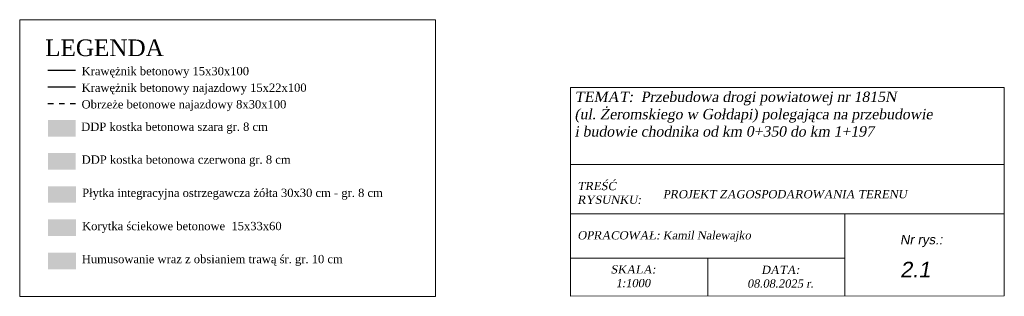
# Model space of a CAD drawing. Extents: x 7583285 to 7585126, y 6019995 to 6020809.
# Tile 53 of 54: x 7584948 to 7585126, y 6020276 to 6020326. Entities that reach past the tile are written whole.
import ezdxf

# ---------------------------------------------------------------- set-up
doc = ezdxf.new("R2010")
doc.units = 0
doc.header["$MEASUREMENT"] = 0
doc.linetypes.add('3', pattern=[1, 0.5, -0.5])
doc.layers.get('0').update_dxf_attribs({"linetype": 'CONTINUOUS', "lineweight": 5})
for name, color, linetype, lineweight in [('0 Krawężnik ', 1, 'CONTINUOUS', 30), ('0 Krawężnik najazdowy', 6, 'CONTINUOUS', 30), ('0 obrzeże', 51, '3', 30), ('ARKUSZ2', 7, 'CONTINUOUS', 30)]:
    doc.layers.add(name, color=color, linetype=linetype, lineweight=lineweight)
doc.styles.add('Style-Arial I 0.17453', font='arial.ttf', dxfattribs={"oblique": 10})

msp = doc.modelspace()

# ---------------------------------------------------------------- hatches: boundary and pattern name
at = {"lineweight": 30}
h = msp.add_hatch(color=256, dxfattribs=at)
h.dxf.hatch_style = 1
h.set_gradient(color1=(173, 173, 173), color2=(143, 143, 143), one_color=1, tint=0.47)
h.paths.add_polyline_path([(7584953.14, 6020305.33), (7584953.14, 6020308.33), (7584958.14, 6020308.33), (7584958.14, 6020305.33)])
h = msp.add_hatch(color=256, dxfattribs=at)
h.dxf.hatch_style = 1
h.set_gradient(color1=(204, 102, 102), color2=(155, 77, 77), one_color=1, tint=0.47)
h.paths.add_polyline_path([(7584953.15, 6020299.38), (7584953.15, 6020302.38), (7584958.15, 6020302.38), (7584958.15, 6020299.38)])
h = msp.add_hatch(color=256, dxfattribs=at)
h.dxf.hatch_style = 1
h.set_gradient(color1=(255, 255, 127), color2=(239, 239, 119), one_color=1, tint=0.47)
h.paths.add_polyline_path([(7584953.18, 6020293.39), (7584953.18, 6020296.39), (7584958.18, 6020296.39), (7584958.18, 6020293.39)])
h = msp.add_hatch(color=256, dxfattribs=at)
h.dxf.hatch_style = 1
h.set_gradient(color1=(255, 191, 127), color2=(239, 179, 119), one_color=1, tint=0.47)
h.paths.add_polyline_path([(7584953.18, 6020290.39), (7584953.18, 6020287.39), (7584958.18, 6020287.39), (7584958.18, 6020290.39)])
h = msp.add_hatch(color=256, dxfattribs=at)
h.dxf.hatch_style = 1
h.set_gradient(color1=(191, 255, 127), color2=(179, 239, 119), one_color=1, tint=0.47)
h.paths.add_polyline_path([(7584953.18, 6020284.39), (7584953.18, 6020281.39), (7584958.18, 6020281.39), (7584958.18, 6020284.39)])

# ---------------------------------------------------------------- linework, layer by layer
at = {"lineweight": 0, "transparency": 16777216}
for p, q in [((7585047.41, 6020314.23), (7585125.61, 6020314.23)), ((7585047.41, 6020314.23), (7585125.61, 6020314.23)), ((7585047.41, 6020314.23), (7585125.61, 6020314.23)), ((7585047.41, 6020314.23), (7585047.41, 6020276.51)), ((7585047.41, 6020314.23), (7585125.61, 6020314.23)), ((7585125.61, 6020314.23), (7585125.61, 6020276.6)), ((7585125.61, 6020314.23), (7585125.61, 6020276.6)), ((7585125.61, 6020314.23), (7585125.61, 6020276.6)), ((7585125.61, 6020314.23), (7585125.61, 6020276.6)), ((7585047.41, 6020309.67), (7585047.41, 6020276.6)), ((7585047.41, 6020300.3), (7585125.61, 6020300.3)), ((7585047.41, 6020291.38), (7585125.61, 6020291.38)), ((7585047.41, 6020291.38), (7585125.61, 6020291.38)), ((7585047.41, 6020291.38), (7585125.61, 6020291.38)), ((7585047.41, 6020291.38), (7585125.61, 6020291.38)), ((7585047.41, 6020291.38), (7585125.61, 6020291.38)), ((7585047.41, 6020291.38), (7585125.61, 6020291.38)), ((7585047.41, 6020291.38), (7585125.61, 6020291.38)), ((7585047.41, 6020291.38), (7585125.61, 6020291.38)), ((7585096.84, 6020291.38), (7585096.84, 6020283.39)), ((7585096.84, 6020291.38), (7585096.84, 6020283.39)), ((7585096.84, 6020291.38), (7585096.84, 6020283.39)), ((7585096.84, 6020291.38), (7585096.84, 6020283.39)), ((7585096.84, 6020291.38), (7585096.84, 6020283.39)), ((7585096.84, 6020291.38), (7585096.84, 6020283.39)), ((7585096.84, 6020291.38), (7585096.84, 6020283.39)), ((7585096.84, 6020291.38), (7585096.84, 6020283.39)), ((7585047.41, 6020283.39), (7585096.84, 6020283.39)), ((7585047.41, 6020283.39), (7585096.84, 6020283.39)), ((7585047.41, 6020283.39), (7585096.84, 6020283.39)), ((7585047.41, 6020283.39), (7585096.84, 6020283.39)), ((7585047.41, 6020283.39), (7585096.84, 6020283.39)), ((7585047.41, 6020283.39), (7585096.84, 6020283.39)), ((7585047.41, 6020283.39), (7585096.84, 6020283.39)), ((7585047.41, 6020283.39), (7585096.84, 6020283.39)), ((7585047.41, 6020283.39), (7585096.84, 6020283.39)), ((7585047.41, 6020283.39), (7585096.84, 6020283.39)), ((7585047.41, 6020283.39), (7585096.84, 6020283.39)), ((7585047.41, 6020283.39), (7585096.84, 6020283.39)), ((7585072.13, 6020283.39), (7585072.13, 6020276.6)), ((7585072.13, 6020283.39), (7585072.13, 6020276.6)), ((7585072.13, 6020283.39), (7585072.13, 6020276.6)), ((7585072.13, 6020283.39), (7585072.13, 6020276.6)), ((7585096.84, 6020283.39), (7585096.84, 6020276.6)), ((7585096.84, 6020283.39), (7585096.84, 6020276.6)), ((7585096.84, 6020283.39), (7585096.84, 6020276.6)), ((7585096.84, 6020283.39), (7585096.84, 6020276.6)), ((7585096.84, 6020283.39), (7585096.84, 6020276.6)), ((7585096.84, 6020283.39), (7585096.84, 6020276.6)), ((7585096.84, 6020283.39), (7585096.84, 6020276.6)), ((7585096.84, 6020283.39), (7585096.84, 6020276.6)), ((7585047.41, 6020276.51), (7585125.61, 6020276.6)), ((7585047.41, 6020276.51), (7585125.61, 6020276.6))]:
    msp.add_line(p, q, dxfattribs=at)
at = {"lineweight": 9}
msp.add_lwpolyline([(7584948.05, 6020326.48), (7585023.05, 6020326.48), (7585023.05, 6020276.48), (7584948.05, 6020276.48), (7584948.05, 6020326.48)], dxfattribs=at)
at = {"layer": '0 Krawężnik ', "lineweight": 30}
msp.add_line((7584953.14, 6020317.33), (7584958.14, 6020317.33), dxfattribs=at)
at = {"layer": '0 Krawężnik najazdowy', "lineweight": 30}
msp.add_line((7584953.14, 6020314.33), (7584958.14, 6020314.33), dxfattribs=at)
at = {"layer": '0 obrzeże', "lineweight": 30, "ltscale": 2}
msp.add_line((7584953.14, 6020311.33), (7584958.14, 6020311.33), dxfattribs=at)

# ---------------------------------------------------------------- texts
at = {"lineweight": 30, "attachment_point": 1}
for s, insert, char_height, width in [('\\fPalatino Linotype|b0|i0|c0|p0;LEGENDA', (7584952.64, 6020322.9), 3, 18.6226), ('\\fPalatino Linotype|b0|i0|c0|p0;Krawężnik betonowy 15x30x100', (7584959.21, 6020317.94), 1.5, 35.3001), ('\\fPalatino Linotype|b0|i0|c0|p0;Krawężnik betonowy najazdowy 15x22x100', (7584959.21, 6020314.94), 1.5, 42.7586), ('\\fPalatino Linotype|b0|i0|c0|p0;Obrzeże betonowe najazdowy 8x30x100', (7584959.21, 6020311.94), 1.5, 42.7586), ('\\fPalatino Linotype|b0|i0|c0|p0;DDP kostka betonowa szara gr. 8 cm', (7584959.14, 6020307.89), 1.5, 42.7586), ('\\fPalatino Linotype|b0|i0|c0|p0;DDP kostka betonowa czerwona gr. 8 cm', (7584959.22, 6020301.95), 1.5, 42.7586), ('\\fPalatino Linotype|b0|i0|c0|p0;Płytka integracyjna ostrzegawcza żółta 30x30 cm - gr. 8 cm', (7584959.31, 6020295.94), 1.5, 57.5153), ('\\fPalatino Linotype|b0|i0|c0|p0;Korytka ściekowe betonowe  15x33x60', (7584959.3, 6020289.94), 1.5, 42.7586), ('\\fPalatino Linotype|b0|i0|c0|p0;Humusowanie wraz z obsianiem trawą śr. gr. 10 cm', (7584959.25, 6020283.97), 1.5, 50.8457)]:
    msp.add_mtext(s, dxfattribs=dict(at, insert=insert, char_height=char_height, width=width))
at = {"lineweight": 0, "transparency": 16777216, "attachment_point": 1, "style": 'Style-Arial I 0.17453'}
for s, insert, char_height, width in [('\\pxsm1,ql;\\A1;\\fPalatino Linotype|b0|i0|c0|p39;TEMAT:  Przebudowa drogi powiatowej nr 1815N \\P(ul. Żeromskiego w Gołdapi) polegająca na przebudowie \\Pi budowie chodnika od km 0+350 do km 1+197', (7585048.11, 6020313.48), 1.875, 77.0821), ('{\\fPalatino Linotype|b0|i0|c0|p39;TREŚĆ \\PRYSUNKU: }', (7585048.62, 6020297.16), 1.4856, 52.4819), ('{\\fPalatino Linotype|b0|i0|c0|p39;\\H1.26653x;OPRACOWAŁ: Kamil Nalewajko\\P\\H0.789559x;    }', (7585048.63, 6020288.26), 1.173, 62.1423), ('Nr rys.:', (7585106.8, 6020287.59), 1.706, 54.4527), ('Nr rys.:', (7585106.8, 6020287.59), 1.706, 54.4527), ('\\pxqc;\\A1;\\fPalatino Linotype|b0|i0|c0|p39;SKALA:\\P1:1000', (7585033.96, 6020282.1), 1.4856, 49.3985), ('\\pxqc;\\fPalatino Linotype|b0|i0|c0|p39;DATA:\\P08.08.2025 r.', (7585060.52, 6020282.02), 1.4856, 49.3985), ('2.1', (7585106.79, 6020282.73), 2.83, 149.9441)]:
    msp.add_mtext(s, dxfattribs=dict(at, insert=insert, char_height=char_height, width=width))
at = {"layer": 'ARKUSZ2', "color": 250, "linetype": 'ByBlock', "transparency": 16777216, "insert": (7585064.06, 6020295.69), "char_height": 1.4857, "width": 99.0966, "attachment_point": 1, "style": 'Style-Arial I 0.17453'}
msp.add_mtext('\\fPalatino Linotype|b0|i0|c0|p39;\\C0;PROJEKT ZAGOSPODAROWANIA TERENU', dxfattribs=at)

doc.saveas('drawing.dxf')
